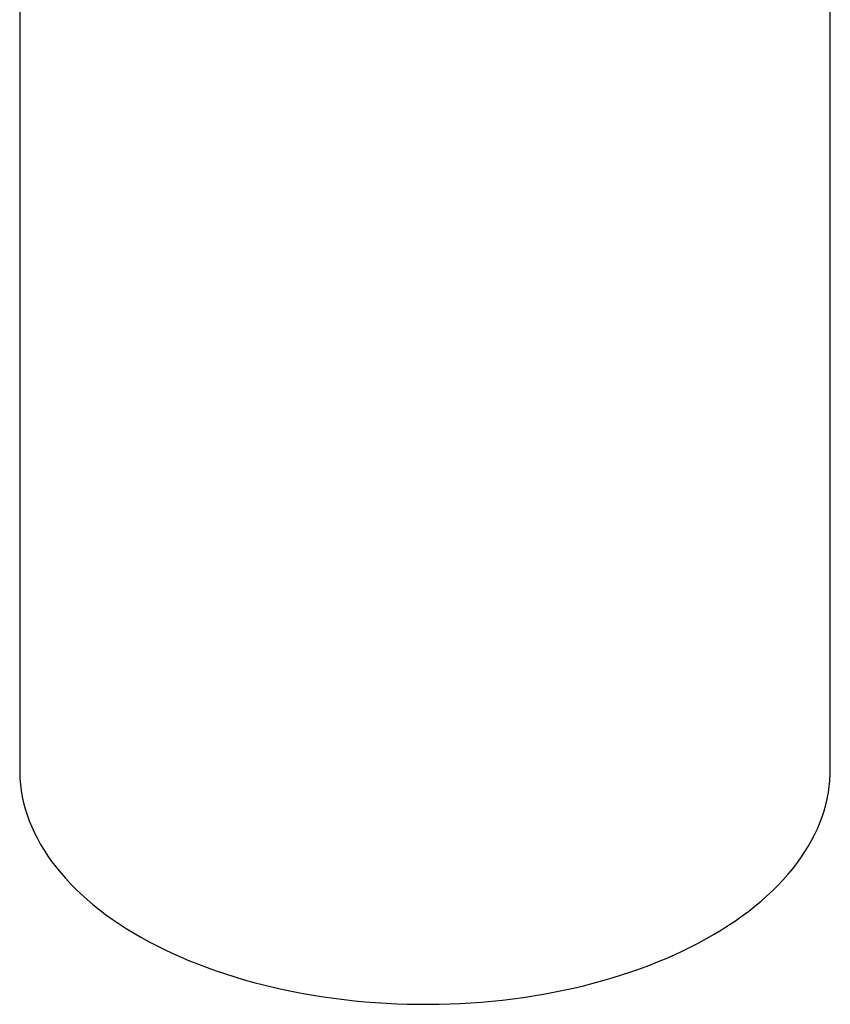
# Model space of a CAD drawing. Header units: millimetres. Extents: x 8 to 688, y 12 to 830.
# Tile 6 of 28: x 608 to 668, y 100 to 173. Entities that reach past the tile are written whole.
import ezdxf

# ---------------------------------------------------------------- set-up
doc = ezdxf.new("R2010")
doc.units = ezdxf.units.MM

msp = doc.modelspace()

# ---------------------------------------------------------------- linework, layer by layer
at = {"color": 7, "linetype": 'Continuous', "lineweight": 30}
for p, q in [((608.287, 219.755), (608.287, 117.687)), ((668.037, 117.687), (668.037, 214.048))]:
    msp.add_line(p, q, dxfattribs=at)
at = {"color": 7, "linetype": 'Continuous', "lineweight": 30, "flags": 128}
msp.add_lwpolyline([(608.287, 117.687), (608.288, 117.537), (608.305, 117.085), (608.343, 116.634), (608.401, 116.184), (608.479, 115.735), (608.578, 115.287), (608.697, 114.841), (608.836, 114.396), (608.995, 113.954), (609.175, 113.515), (609.374, 113.078), (609.593, 112.645), (609.831, 112.215), (610.089, 111.788), (610.366, 111.366), (610.662, 110.948), (610.977, 110.535), (611.311, 110.127), (611.663, 109.724), (612.033, 109.326), (612.421, 108.934), (612.827, 108.548), (613.25, 108.168), (613.69, 107.795), (614.147, 107.429), (614.62, 107.069), (615.11, 106.717), (615.615, 106.372), (616.136, 106.036), (616.672, 105.707), (617.222, 105.386), (617.787, 105.074), (618.366, 104.77), (618.959, 104.476), (619.565, 104.19), (620.183, 103.913), (620.814, 103.647), (621.456, 103.389), (622.11, 103.142), (622.775, 102.904), (623.451, 102.677), (624.137, 102.459), (624.832, 102.253), (625.536, 102.057), (626.25, 101.871), (626.971, 101.696), (627.7, 101.533), (628.436, 101.38), (629.179, 101.239), (629.927, 101.109), (630.682, 100.99), (631.442, 100.883), (632.206, 100.787), (632.974, 100.703), (633.746, 100.63), (634.521, 100.569), (635.299, 100.52), (636.078, 100.483), (636.859, 100.457), (637.641, 100.443), (638.423, 100.441), (639.205, 100.451), (639.986, 100.473), (640.766, 100.506), (641.544, 100.552), (642.32, 100.608), (643.093, 100.677), (643.863, 100.758), (644.628, 100.849), (645.39, 100.953), (646.146, 101.068), (646.897, 101.194), (647.642, 101.332), (648.38, 101.481), (649.111, 101.641), (649.835, 101.812), (650.551, 101.993), (651.258, 102.186), (651.957, 102.389), (652.646, 102.603), (653.325, 102.827), (653.993, 103.061), (654.651, 103.306), (655.298, 103.56), (655.932, 103.823), (656.555, 104.097), (657.165, 104.379), (657.762, 104.671), (658.345, 104.972), (658.915, 105.281), (659.471, 105.599), (660.011, 105.925), (660.537, 106.259), (661.048, 106.601), (661.543, 106.951), (662.021, 107.308), (662.484, 107.672), (662.93, 108.043), (663.358, 108.421), (663.77, 108.805), (664.164, 109.195), (664.54, 109.59), (664.898, 109.992), (665.238, 110.398), (665.559, 110.81), (665.862, 111.226), (666.145, 111.647), (666.41, 112.072), (666.654, 112.501), (666.88, 112.933), (667.086, 113.369), (667.271, 113.808), (667.437, 114.249), (667.583, 114.692), (667.709, 115.138), (667.814, 115.585), (667.9, 116.034), (667.964, 116.484), (668.009, 116.935), (668.033, 117.386), (668.037, 117.687)], dxfattribs=at)

doc.saveas('drawing.dxf')
